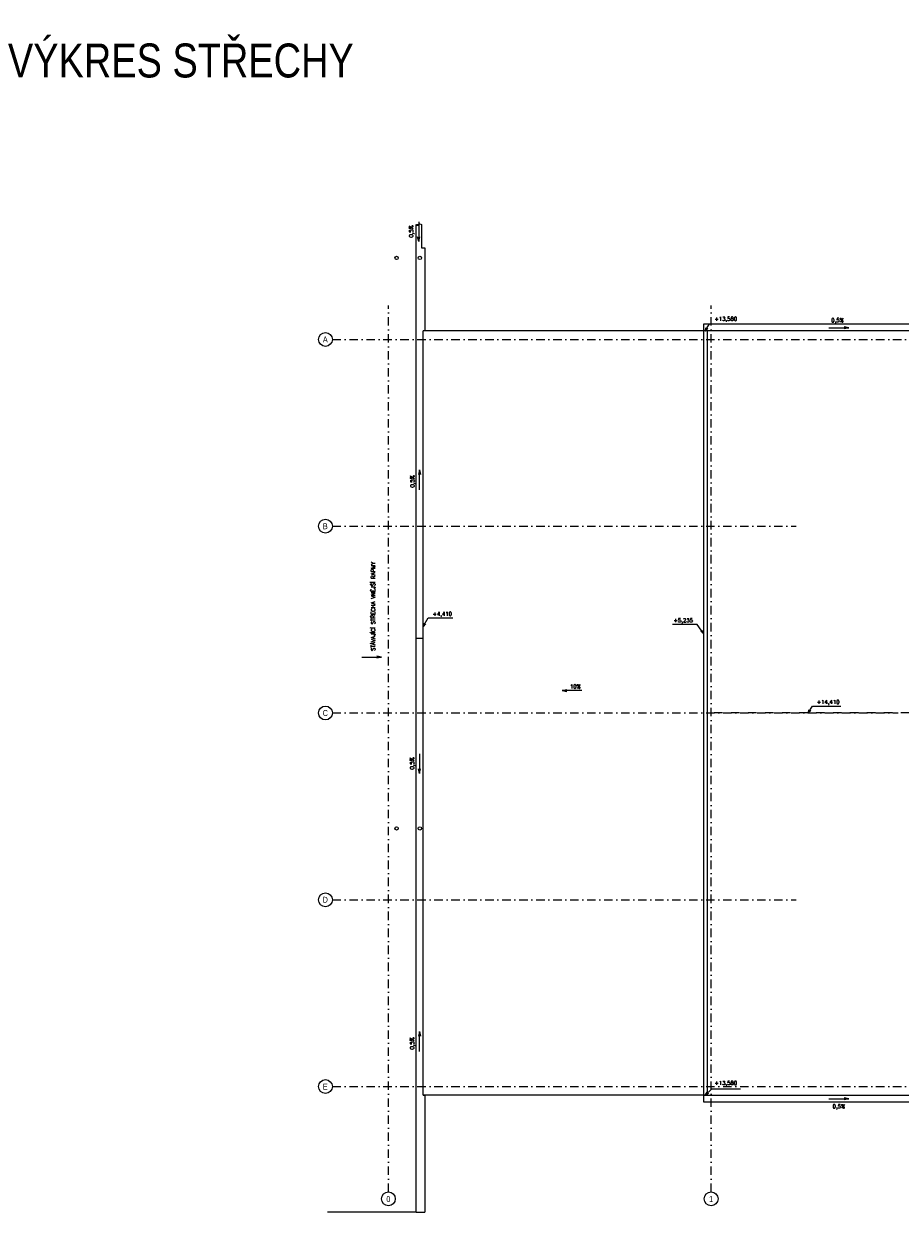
# Model space of a CAD drawing. Header units: millimetres. Extents: x 6435372 to 7248404, y 1559872 to 1886246.
# Tile 74 of 208: x 6753502 to 6779305, y 1851252 to 1886246. Entities that reach past the tile are written whole.
import ezdxf
from ezdxf.enums import TextEntityAlignment as Align

# ---------------------------------------------------------------- set-up
doc = ezdxf.new("R2010")
doc.units = ezdxf.units.MM
doc.linetypes.add('DASHDOT', pattern=[1, 0.5, -0.25, 0, -0.25])
doc.layers.add('matrice DPS', color=122, linetype='Continuous')
doc.styles.add('ARIAL', font='arial.ttf')
doc.styles.get("Standard").update_dxf_attribs({"font": 'romans.shx'})
doc.dimstyles.new('CADKON$7', dxfattribs={"dimscale": 100, "dimtxt": 2.5, "dimasz": 2.5, "dimexe": 1.8, "dimexo": 5, "dimgap": 0.6, "dimtad": 1, "dimrnd": 1, "dimtxsty": 'Standard', "dimblk1": 'OBLIQUE', "dimblk2": 'OBLIQUE', "dimsah": 1, "dimcen": 2.5, "dimadec": 1, "dimazin": 2, "dimtfac": 1, "dimtdec": 4, "dimtix": 1, "dimtmove": 0, "dimatfit": 3, "dimldrblk": 'DOTSMALL', "dimfxl": 5, "dimfxlon": 1, "dimtfill": 1, "dimtolj": 1, "dimarcsym": 0})

# ---------------------------------------------------------------- blocks, each defined once
blk = doc.blocks.new('_Oblique')
at = {"color": 0, "lineweight": -2}
blk.add_line((-0.5, -0.5), (0.5, 0.5), dxfattribs=at)
blk = doc.blocks.new('*U1046')
at = {"linetype": 'ByBlock'}
h = blk.add_hatch(color=0, dxfattribs=at)
h.dxf.hatch_style = 2
edge = h.paths.add_edge_path()
edge.add_arc((37, -28), 46.9, 36.8699, 143.1301)
edge.add_arc((37, 28), 46.9, 216.8699, 323.1301)
at = {"color": 0, "linetype": 'ByBlock', "lineweight": -2}
blk.add_line((0, 0), (1, 0), dxfattribs=at)
blk.add_lwpolyline([(0, 0, 0.5), (75, 0, -0.499975), (150, 0)], format="xyb", dxfattribs=at)

msp = doc.modelspace()

# ---------------------------------------------------------------- linework, layer by layer
at = {"layer": 'matrice DPS'}
for p, q in [((6765056.2, 1851251.8), (6765056.2, 1880333.4)), ((6765128.6, 1880415.1), (6765128.6, 1879833.1)), ((6765206.2, 1880333.4), (6765206.2, 1879646.3)), ((6765128.6, 1879833.1), (6765098, 1879970.5)), ((6765128.6, 1879833.1), (6765159.1, 1879970.5)), ((6765206.2, 1879646.3), (6765305.1, 1879646.3)), ((6765305.1, 1879646.3), (6765305.1, 1877201.8)), ((6773516.3, 1877201.8), (6765255.1, 1877201.8)), ((6765255.1, 1854701.8), (6765255.1, 1877201.8)), ((6815956.3, 1877401.8), (6773516.3, 1877401.8)), ((6773516.3, 1877401.8), (6773516.3, 1877201.8)), ((6815956.3, 1877201.8), (6773516.3, 1877201.8)), ((6773516.3, 1877201.8), (6773516.3, 1854701.8)), ((6773616.3, 1877201.8), (6773616.3, 1854701.8)), ((6777207.5, 1877292.4), (6777789.5, 1877292.4)), ((6777789.5, 1877292.4), (6777652.1, 1877322.9)), ((6777789.5, 1877292.4), (6777652.1, 1877261.8)), ((6765155.1, 1873109.3), (6765124.5, 1872971.8)), ((6765155.1, 1872527.2), (6765155.1, 1873109.3)), ((6765155.1, 1873109.3), (6765185.6, 1872971.8)), ((6765056.2, 1868151.8), (6765255.1, 1868151.8)), ((6763452.8, 1867598.6), (6764034.9, 1867598.6)), ((6764034.9, 1867598.6), (6763897.5, 1867629.1)), ((6764034.9, 1867598.6), (6763897.5, 1867568.1)), ((6769348.5, 1866610.6), (6769486, 1866641.1)), ((6769930.6, 1866610.6), (6769348.5, 1866610.6)), ((6769348.5, 1866610.6), (6769486, 1866580.1)), ((6765155.1, 1864751.7), (6765155.1, 1864169.7)), ((6765155.1, 1864169.7), (6765124.5, 1864307.1)), ((6765155.1, 1864169.7), (6765185.6, 1864307.1)), ((6765155.1, 1856568.8), (6765124.5, 1856431.3)), ((6765155.1, 1855986.7), (6765155.1, 1856568.8)), ((6765155.1, 1856568.8), (6765185.6, 1856431.3)), ((6773516.3, 1854701.8), (6765255.1, 1854701.8)), ((6765255.1, 1854701.8), (6765285.1, 1854701.8)), ((6765255.1, 1854701.8), (6765305.1, 1854701.8)), ((6765305.1, 1854701.8), (6765305.1, 1851251.8)), ((6773516.3, 1854701.8), (6799016.3, 1854701.8)), ((6773516.3, 1854701.8), (6773516.3, 1854501.8)), ((6773516.3, 1854501.8), (6803521.3, 1854501.8)), ((6777207.5, 1854592.4), (6777789.5, 1854592.4)), ((6777789.5, 1854592.4), (6777652.1, 1854622.9)), ((6777789.5, 1854592.4), (6777652.1, 1854561.8)), ((6765056.2, 1851251.8), (6762441.6, 1851251.8)), ((6765056.2, 1851251.8), (6765305.1, 1851251.8))]:
    msp.add_line(p, q, dxfattribs=at)
at = {"layer": 'matrice DPS', "linetype": 'DASHDOT', "ltscale": 500}
for p, q in [((6764236.3, 1851851.8), (6764236.3, 1877951.8)), ((6773736.3, 1851851.8), (6773736.3, 1877951.8)), ((6762586.6, 1876951.8), (6816736.3, 1876951.8)), ((6762586.6, 1871451.8), (6776243.2, 1871451.8)), ((6762586.6, 1865951.8), (6779243.2, 1865951.8)), ((6779576.3, 1865951.8), (6773616.3, 1865951.8)), ((6762586.6, 1860451.8), (6776243.2, 1860451.8)), ((6762586.6, 1854951.8), (6816736.3, 1854951.8))]:
    msp.add_line(p, q, dxfattribs=at)
at = {"layer": 'matrice DPS'}
for centre, radius in [((6764476.3, 1879351.8), 50), ((6765162.6, 1879351.8), 50), ((6762382.7, 1876951.8), 203.9), ((6762382.7, 1871451.8), 203.9), ((6762382.7, 1865951.8), 203.9), ((6764476.3, 1862551.8), 50), ((6765162.6, 1862551.8), 50), ((6762382.7, 1860451.8), 203.9), ((6762382.7, 1854951.8), 203.9), ((6764236.3, 1851647.8), 203.9), ((6773736.3, 1851647.8), 203.9)]:
    msp.add_circle(centre, radius, dxfattribs=at)

# ---------------------------------------------------------------- block references
msp.add_blockref('*U1046', (6765056.2, 1880333.4), dxfattribs=at)

# ---------------------------------------------------------------- texts
at = {"layer": 'matrice DPS', "style": 'ARIAL', "width": 0.8}
for s, height, p in [('VÝKRES STŘECHY', 1000, (6758126.4, 1885292.8)), ('A', 175, (6762378.6, 1876951.8)), ('B', 175, (6762378.6, 1871451.8)), ('C', 175, (6762378.6, 1865951.8)), ('D', 175, (6762378.6, 1860451.8)), ('E', 175, (6762378.6, 1854951.8)), ('0', 175, (6764236.3, 1851639.4)), ('1', 175, (6773736.3, 1851639.4))]:
    msp.add_text(s, height=height, dxfattribs=at).set_placement(p, align=Align.MIDDLE)
at = {"layer": 'matrice DPS'}
for s, p in [('0,5%', (6764965.1, 1879948.3)), ('0,5%', (6765000.4, 1872589.4)), ('STÁVAJÍCÍ STŘECHA VNĚJŠÍ RAPMY', (6763844.3, 1867777.1)), ('0,5%', (6764991.6, 1864284.9)), ('0,5%', (6764991.6, 1856041.2))]:
    msp.add_text(s, height=115, rotation=90, dxfattribs=at).set_placement(p)
for s, p in [('0,5%', (6777275.1, 1877458.5)), ('10%', (6769579.4, 1866675.1)), ('0,5%', (6777314.3, 1854312.2))]:
    msp.add_text(s, height=115, dxfattribs=at).set_placement(p)
at = {"layer": 'matrice DPS', "char_height": 115}
for s, insert, attachment_point in [('+13,580', (6773833.4, 1877465.6), 7), ('+4,410', (6765535.3, 1868779.8), 7), ('+5,235', (6773200.8, 1868587.7), 9), ('+14,410', (6776847.7, 1866183), 7), ('+13,580', (6773833.4, 1854965.6), 7)]:
    msp.add_mtext(s, dxfattribs=dict(at, insert=insert, attachment_point=attachment_point))

# ---------------------------------------------------------------- leaders
at = {"layer": 'matrice DPS', "annotation_type": 0, "has_hookline": 1}
for points, hookline_direction, text_width in [([(6773566.7, 1877201.8), (6773692.2, 1877408.9), (6773792.2, 1877408.9)], 0, 706.4), ([(6765255.1, 1868500.1), (6765405.3, 1868749.8), (6765505.3, 1868749.8)], 0, 596.9), ([(6773516.3, 1868297.2), (6773330.8, 1868557.7), (6773230.8, 1868557.7)], 1, 596.9), ([(6776596.3, 1865951.8), (6776717.7, 1866153), (6776817.7, 1866153)], 0, 706.4), ([(6773566.7, 1854701.8), (6773763.1, 1854881.8), (6773863.1, 1854881.8)], 0, 706.4)]:
    msp.add_leader(points, dimstyle='CADKON$7', override={"dimscale": 50, "dimtxt": 2.3, "dimasz": 2, "dimldrblk": 'Open30'}, dxfattribs=dict(at, hookline_direction=hookline_direction, text_width=text_width))

doc.saveas('drawing.dxf')
